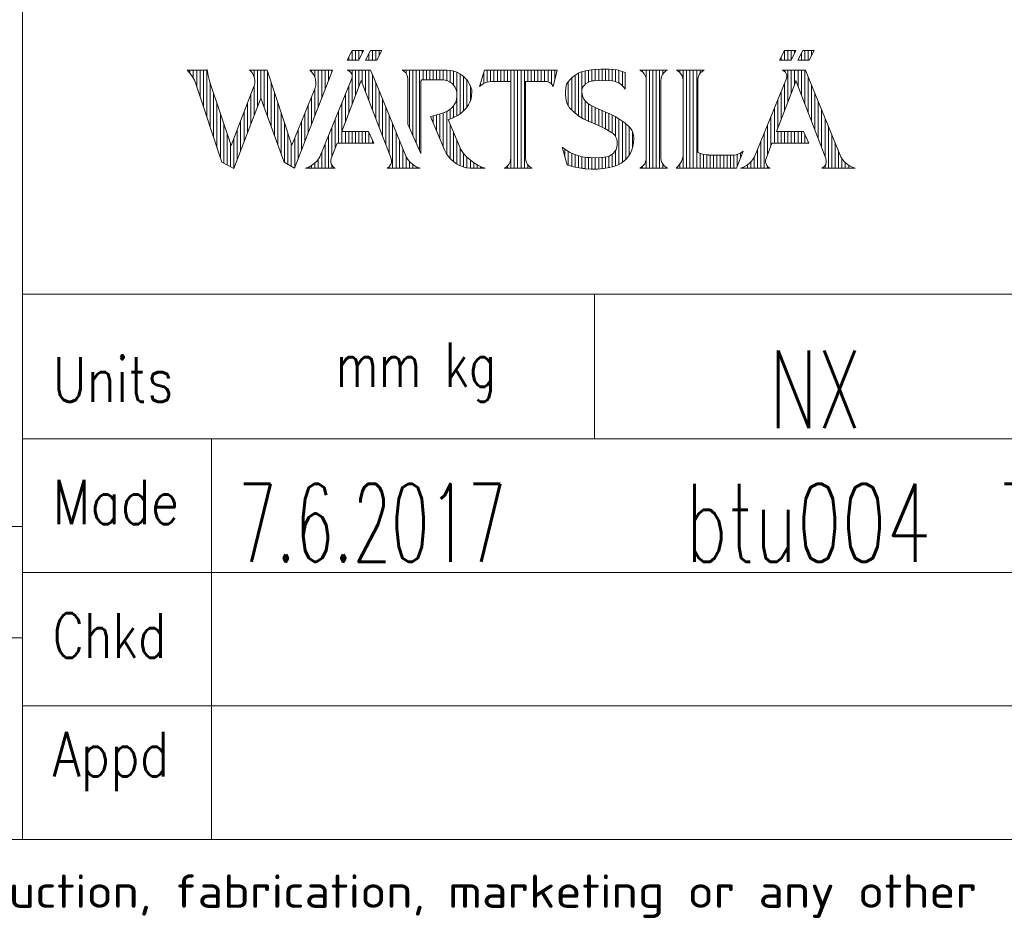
# Model space of a CAD drawing. Header units: inches. Extents: x 0 to 17820, y -10 to 12600.
# Tile 256 of 256: x 12116 to 13443, y 29 to 1255. Entities that reach past the tile are written whole.
import ezdxf

# ---------------------------------------------------------------- set-up
doc = ezdxf.new("R2010")
doc.units = ezdxf.units.IN
for name, color, linetype, true_color in [('1', 7, 'Continuous', 0xffffff), ('210', 7, 'Continuous', 0xffffff), ('254', 7, 'Continuous', 0xffffff)]:
    doc.layers.add(name, color=color, linetype=linetype, true_color=true_color)
doc.styles.add('iso-1', font='isocp.shx')
doc.styles.add('latin_extended', font='simplex.shx')

msp = doc.modelspace()

# ---------------------------------------------------------------- linework, layer by layer
at = {"layer": '1', "color": 7, "linetype": 'Continuous', "lineweight": 18}
msp.add_line((12120, 1800), (12120, 150), dxfattribs=at)
at = {"layer": '210', "color": 7, "linetype": 'Continuous', "lineweight": 18}
for p, q in [((12120, 150), (12120, 1800)), ((150, 150), (17670, 150))]:
    msp.add_line(p, q, dxfattribs=at)
at = {"layer": '210', "color": 20, "linetype": 'Continuous', "lineweight": 13}
for p, q in [((12557.817, 1200.327), (12564.421, 1213.54)), ((12564.421, 1213.54), (12579.839, 1213.54)), ((12573.232, 1200.327), (12579.839, 1213.54)), ((12582.382, 1200.327), (12588.99, 1213.54)), ((12588.99, 1213.54), (12604.405, 1213.54)), ((12597.797, 1200.327), (12604.405, 1213.54)), ((13140.385, 1200.327), (13146.992, 1213.54)), ((13146.992, 1213.54), (13162.407, 1213.54)), ((13155.8, 1200.327), (13162.407, 1213.54)), ((13164.953, 1200.327), (13171.558, 1213.54)), ((13171.558, 1213.54), (13186.973, 1213.54)), ((13180.368, 1200.327), (13186.973, 1213.54)), ((12573.232, 1200.327), (12557.817, 1200.327)), ((12582.382, 1200.327), (12597.797, 1200.327)), ((13155.8, 1200.327), (13140.385, 1200.327)), ((13164.953, 1200.327), (13180.368, 1200.327)), ((12342, 1187.114), (12369.064, 1187.114)), ((12342.593, 1186.538), (12342.021, 1187.094)), ((12346.178, 1182.566), (12342.593, 1186.538)), ((12349.289, 1178.212), (12346.178, 1182.566)), ((12368.958, 1187.917), (12370.31, 1179.782)), ((12427.695, 1185.59), (12426.124, 1187.114)), ((12426.14, 1187.1), (12449.766, 1187.1)), ((12429.867, 1182.8), (12427.695, 1185.59)), ((12431.527, 1179.679), (12429.867, 1182.8)), ((12449.766, 1187.1), (12483.142, 1086.109)), ((12507.165, 1187.114), (12537.757, 1187.114)), ((12507.395, 1186.92), (12507.165, 1187.114)), ((12510.042, 1184.263), (12507.395, 1186.92)), ((12512.224, 1181.213), (12510.042, 1184.263)), ((12513.885, 1177.851), (12512.224, 1181.213)), ((12535.232, 1179.886), (12537.757, 1187.114)), ((12557.817, 1187.114), (12589.298, 1187.114)), ((12558.403, 1186.823), (12558.236, 1186.874)), ((12560.462, 1185.852), (12558.403, 1186.823)), ((12562.191, 1184.371), (12560.462, 1185.852)), ((12563.468, 1182.485), (12562.191, 1184.371)), ((12564.201, 1180.33), (12563.468, 1182.485)), ((12589.298, 1187.114), (12593.905, 1175.828)), ((12632.245, 1186.825), (12631.637, 1187.114)), ((12631.638, 1187.114), (12691.952, 1187.114)), ((12634.583, 1185.292), (12632.245, 1186.825)), ((12632.575, 1186.65), (12632.575, 1187.114)), ((12636.535, 1183.291), (12634.583, 1185.292)), ((12638.009, 1180.916), (12636.535, 1183.291)), ((12637.127, 1182.471), (12637.127, 1187.114)), ((12638.934, 1178.278), (12638.009, 1180.916)), ((12692.086, 1187.113), (12691.951, 1187.114)), ((12696.663, 1186.761), (12692.086, 1187.113)), ((12701.154, 1185.805), (12696.663, 1186.761)), ((12705.479, 1184.264), (12701.154, 1185.805)), ((12709.562, 1182.165), (12705.479, 1184.264)), ((12713.331, 1179.543), (12709.562, 1182.165)), ((12735.971, 1164.84), (12742.8, 1187.114)), ((12742.8, 1187.114), (12840.434, 1187.114)), ((12835.205, 1164.939), (12840.434, 1187.114)), ((12865.684, 1180.867), (12861.776, 1177.979)), ((12869.922, 1183.242), (12865.684, 1180.867)), ((12874.425, 1185.07), (12869.922, 1183.242)), ((12879.12, 1186.319), (12874.425, 1185.07)), ((12883.529, 1187.134), (12879.157, 1186.327)), ((12891.526, 1188.131), (12883.529, 1187.134)), ((12899.576, 1188.52), (12891.526, 1188.131)), ((12907.632, 1188.3), (12899.576, 1188.52)), ((12909.817, 1188.369), (12907.597, 1188.302)), ((12915.598, 1188.122), (12909.817, 1188.369)), ((12921.321, 1187.269), (12915.598, 1188.122)), ((12926.923, 1185.818), (12921.321, 1187.269)), ((12932.341, 1183.786), (12926.923, 1185.818)), ((12932.34, 1183.787), (12932.34, 1161.294)), ((12953.416, 1186.261), (12951.808, 1187.119)), ((12989.336, 1187.114), (12951.816, 1187.114)), ((12955.835, 1184.422), (12953.416, 1186.261)), ((12957.839, 1182.138), (12955.835, 1184.422)), ((12959.349, 1179.501), (12957.839, 1182.138)), ((12982.645, 1181.118), (12981.351, 1178.368)), ((12984.459, 1183.555), (12982.645, 1181.118)), ((12986.723, 1185.583), (12984.459, 1183.555)), ((12989.345, 1187.119), (12986.723, 1185.583)), ((13002.906, 1186.263), (13001.3, 1187.119)), ((13038.826, 1187.114), (13001.309, 1187.114)), ((13005.326, 1184.423), (13002.906, 1186.263)), ((13007.331, 1182.139), (13005.326, 1184.423)), ((13008.842, 1179.502), (13007.331, 1182.139)), ((13032.137, 1181.119), (13030.843, 1178.37)), ((13033.952, 1183.556), (13032.137, 1181.119)), ((13036.217, 1185.583), (13033.952, 1183.556)), ((13038.84, 1187.119), (13036.217, 1185.583)), ((13143.674, 1187.114), (13175.155, 1187.114)), ((13144.261, 1186.823), (13144.093, 1186.874)), ((13146.319, 1185.852), (13144.261, 1186.823)), ((13148.049, 1184.371), (13146.319, 1185.852)), ((13149.325, 1182.485), (13148.049, 1184.371)), ((13150.058, 1180.33), (13149.325, 1182.485)), ((13175.155, 1187.114), (13179.762, 1175.828)), ((12351.886, 1173.532), (12349.289, 1178.212)), ((12353.935, 1168.587), (12351.886, 1173.532)), ((12353.926, 1168.614), (12388.655, 1062.891)), ((12370.31, 1179.782), (12372.033, 1172.57)), ((12372.192, 1171.996), (12401.282, 1085.433)), ((12432.628, 1176.319), (12431.527, 1179.679)), ((12432.335, 1165.821), (12433.038, 1169.286)), ((12433.137, 1172.82), (12432.628, 1176.319)), ((12433.038, 1169.286), (12433.137, 1172.82)), ((12486.749, 1054.775), (12535.232, 1179.886)), ((12514.979, 1174.264), (12513.885, 1177.851)), ((12515.479, 1170.547), (12514.979, 1174.264)), ((12515.371, 1166.798), (12515.479, 1170.547)), ((12563.872, 1175.828), (12520.802, 1070.33)), ((12550.241, 1104.516), (12575.242, 1169.601)), ((12563.872, 1175.828), (12564.339, 1178.057)), ((12564.339, 1178.057), (12564.201, 1180.33)), ((12575.242, 1169.601), (12576.502, 1172.889)), ((12577.766, 1169.601), (12576.502, 1172.889)), ((12616.775, 1068.046), (12577.766, 1169.601)), ((12593.905, 1175.828), (12636.975, 1070.33)), ((12639.267, 1175.503), (12638.934, 1178.278)), ((12639.267, 1175.502), (12639.267, 1113.998)), ((12657.235, 1173.255), (12656.863, 1172.285)), ((12656.863, 1172.285), (12656.914, 1171.699)), ((12656.914, 1074.802), (12656.914, 1171.699)), ((12658.08, 1173.86), (12657.235, 1173.255)), ((12659.118, 1173.901), (12658.08, 1173.86)), ((12659.118, 1173.901), (12685.544, 1173.901)), ((12686.478, 1173.902), (12685.544, 1173.901)), ((12689.901, 1173.52), (12686.478, 1173.902)), ((12693.204, 1172.542), (12689.901, 1173.52)), ((12696.282, 1170.998), (12693.204, 1172.542)), ((12699.042, 1168.936), (12696.282, 1170.998)), ((12701.395, 1166.421), (12699.042, 1168.936)), ((12716.72, 1176.446), (12713.331, 1179.543)), ((12719.669, 1172.927), (12716.72, 1176.446)), ((12722.127, 1169.049), (12719.669, 1172.927)), ((12724.05, 1164.88), (12722.127, 1169.049)), ((12737.267, 1165.979), (12737.267, 1169.067)), ((12741.077, 1168.563), (12737.8, 1166.405)), ((12744.648, 1170.189), (12741.077, 1168.563)), ((12748.428, 1171.243), (12744.648, 1170.189)), ((12752.325, 1171.699), (12748.428, 1171.243)), ((12778.038, 1171.699), (12752.326, 1171.699)), ((12778.038, 1171.698), (12778.038, 1068.291)), ((12797.856, 1171.699), (12797.856, 1068.291)), ((12826.486, 1171.699), (12797.856, 1171.699)), ((12828.076, 1171.422), (12826.487, 1171.699)), ((12830.404, 1170.511), (12828.076, 1171.422)), ((12832.445, 1169.066), (12830.404, 1170.511)), ((12834.078, 1167.171), (12832.445, 1169.066)), ((12853.342, 1168.038), (12852.212, 1163.144)), ((12855.19, 1170.858), (12853.33, 1168.001)), ((12858.259, 1174.625), (12855.19, 1170.858)), ((12861.776, 1177.979), (12858.259, 1174.625)), ((12879.002, 1168.511), (12877.258, 1166.84)), ((12881.734, 1170.403), (12879.002, 1168.511)), ((12884.765, 1171.766), (12881.734, 1170.403)), ((12887.994, 1172.554), (12884.765, 1171.766)), ((12890.206, 1172.771), (12888.425, 1172.685)), ((12902.485, 1173.017), (12890.206, 1172.771)), ((12914.762, 1172.655), (12902.485, 1173.017)), ((12917.252, 1172.208), (12914.572, 1172.67)), ((12920.894, 1171.052), (12917.252, 1172.208)), ((12924.306, 1169.333), (12920.894, 1171.052)), ((12927.402, 1167.094), (12924.306, 1169.333)), ((12960.304, 1176.615), (12959.349, 1179.501)), ((12960.665, 1173.598), (12960.304, 1176.615)), ((12960.665, 1173.599), (12960.665, 1068.291)), ((12980.631, 1175.415), (12980.487, 1173.598)), ((12980.487, 1173.599), (12980.487, 1068.291)), ((12981.351, 1178.368), (12980.631, 1175.415)), ((13009.797, 1176.617), (13008.842, 1179.502)), ((13010.158, 1173.599), (13009.797, 1176.617)), ((13010.158, 1173.599), (13010.158, 1071.384)), ((13030.122, 1175.417), (13029.977, 1173.6)), ((13029.977, 1173.599), (13029.977, 1076.201)), ((13030.843, 1178.37), (13030.122, 1175.417)), ((13149.729, 1175.828), (13106.659, 1070.33)), ((13136.098, 1104.516), (13161.099, 1169.601)), ((13149.729, 1175.828), (13150.196, 1178.057)), ((13150.196, 1178.057), (13150.058, 1180.33)), ((13161.099, 1169.601), (13162.359, 1172.889)), ((13163.623, 1169.601), (13162.359, 1172.889)), ((13202.632, 1068.046), (13163.623, 1169.601)), ((13179.762, 1175.828), (13222.832, 1070.33)), ((12401.282, 1085.433), (12431.048, 1162.528)), ((12431.048, 1162.528), (12432.335, 1165.821)), ((12483.142, 1086.109), (12513.359, 1159.598)), ((12513.359, 1159.598), (12514.658, 1163.116)), ((12514.658, 1163.116), (12515.371, 1166.798)), ((12703.269, 1163.532), (12701.395, 1166.421)), ((12704.606, 1160.357), (12703.269, 1163.532)), ((12705.363, 1156.997), (12704.606, 1160.357)), ((12705.51, 1155.701), (12705.362, 1157.003)), ((12705.569, 1151.616), (12705.51, 1155.701)), ((12725.404, 1160.494), (12724.05, 1164.88)), ((12725.35, 1152.944), (12725.567, 1157.66)), ((12725.567, 1157.66), (12725.405, 1160.484)), ((12737.8, 1166.405), (12735.97, 1164.839)), ((12835.205, 1164.939), (12834.078, 1167.171)), ((12852.212, 1163.144), (12851.683, 1158.15)), ((12851.683, 1158.15), (12851.762, 1153.131)), ((12873.79, 1160.229), (12873.754, 1157.972)), ((12873.754, 1157.971), (12874.134, 1154.456)), ((12874.4, 1162.69), (12873.79, 1160.229)), ((12874.134, 1154.456), (12875.112, 1151.059)), ((12875.578, 1164.936), (12874.4, 1162.69)), ((12877.257, 1166.838), (12875.578, 1164.936)), ((12930.102, 1164.392), (12927.402, 1167.094)), ((12932.34, 1161.295), (12930.102, 1164.392)), ((12405.118, 1054.55), (12440.294, 1147.199)), ((12441.199, 1149.228), (12472.544, 1062.891)), ((12701.078, 1138.992), (12703.221, 1142.339)), ((12703.221, 1142.339), (12703.874, 1143.641)), ((12703.876, 1143.646), (12705.02, 1147.567)), ((12705.02, 1147.567), (12705.569, 1151.616)), ((12705.344, 1151.664), (12705.363, 1151.816)), ((12721.179, 1140.274), (12723.121, 1143.804)), ((12723.115, 1143.789), (12724.528, 1148.294)), ((12724.528, 1148.294), (12725.35, 1152.944)), ((12851.762, 1153.131), (12852.094, 1150.18)), ((12852.1, 1150.138), (12852.568, 1146.371)), ((12852.568, 1146.371), (12853.633, 1142.727)), ((12853.633, 1142.727), (12855.266, 1139.3)), ((12875.112, 1151.059), (12876.658, 1147.879)), ((12876.658, 1147.879), (12878.726, 1145.012)), ((12878.726, 1145.012), (12881.256, 1142.542)), ((12881.256, 1142.542), (12884.171, 1140.542)), ((12680.02, 1127.226), (12688.848, 1130.108)), ((12688.31, 1129.915), (12691.989, 1131.419)), ((12691.989, 1131.419), (12695.395, 1133.467)), ((12695.395, 1133.467), (12698.449, 1136.011)), ((12698.449, 1136.011), (12701.078, 1138.992)), ((12707.015, 1126.389), (12711.166, 1129.185)), ((12711.166, 1129.185), (12714.946, 1132.465)), ((12714.946, 1132.465), (12718.3, 1136.179)), ((12718.3, 1136.179), (12721.179, 1140.274)), ((12855.266, 1139.3), (12857.426, 1136.176)), ((12857.426, 1136.176), (12859.638, 1133.818)), ((12859.621, 1133.835), (12864.613, 1129.274)), ((12864.613, 1129.274), (12869.995, 1125.18)), ((12884.171, 1140.542), (12885.425, 1139.888)), ((12884.629, 1140.31), (12893.748, 1135.798)), ((12893.748, 1135.798), (12903.114, 1131.84)), ((12903.114, 1131.84), (12904.422, 1131.338)), ((12911.548, 1128.317), (12905.229, 1131.036)), ((12918.544, 1124.687), (12911.548, 1128.317)), ((12670.027, 1124.644), (12689.015, 1079.479)), ((12670.585, 1124.768), (12680.02, 1127.226)), ((12693.594, 1120.265), (12699.865, 1122.815)), ((12693.755, 1120.321), (12710.751, 1079.886)), ((12699.865, 1122.815), (12702.4, 1124.04)), ((12702.556, 1124.118), (12707.015, 1126.389)), ((12869.995, 1125.18), (12875.723, 1121.587)), ((12875.723, 1121.587), (12881.751, 1118.525)), ((12881.751, 1118.525), (12884.706, 1117.263)), ((12887.213, 1116.332), (12884.816, 1117.222)), ((12896.089, 1112.622), (12887.213, 1116.332)), ((12925.239, 1120.528), (12918.544, 1124.687)), ((12931.592, 1115.865), (12925.239, 1120.528)), ((12937.565, 1110.725), (12931.592, 1115.865)), ((12550.241, 1104.516), (12586.466, 1104.516)), ((12586.466, 1104.516), (12593.762, 1088.525)), ((12639.267, 1113.998), (12656.914, 1074.802)), ((12904.714, 1108.357), (12896.089, 1112.622)), ((12913.053, 1103.555), (12904.714, 1108.357)), ((12913.398, 1103.377), (12912.969, 1103.607)), ((12915.963, 1101.599), (12913.398, 1103.377)), ((12918.136, 1099.358), (12915.963, 1101.599)), ((12939.234, 1108.92), (12937.595, 1110.696)), ((12941.197, 1106.036), (12939.234, 1108.92)), ((12942.629, 1102.854), (12941.197, 1106.036)), ((12943.487, 1099.471), (12942.629, 1102.854)), ((13136.098, 1104.516), (13172.323, 1104.516)), ((13172.323, 1104.516), (13179.619, 1088.525)), ((12536.233, 1068.046), (12544.097, 1088.525)), ((12593.762, 1088.525), (12544.097, 1088.525)), ((12919.832, 1096.739), (12918.136, 1099.358)), ((12920.988, 1093.84), (12919.832, 1096.739)), ((12921.56, 1090.772), (12920.988, 1093.84)), ((12921.526, 1087.652), (12921.56, 1090.772)), ((12942.809, 1085.72), (12943.613, 1090.075)), ((12943.745, 1095.99), (12943.487, 1099.471)), ((12943.613, 1090.075), (12943.814, 1094.504)), ((12943.814, 1094.504), (12943.737, 1096.111)), ((13122.09, 1068.046), (13129.954, 1088.525)), ((13179.619, 1088.525), (13129.954, 1088.525)), ((12689.014, 1079.48), (12691.202, 1075.038)), ((12691.202, 1075.038), (12693.919, 1070.898)), ((12710.751, 1079.886), (12714.464, 1074.867)), ((12714.464, 1074.867), (12718.648, 1070.234)), ((12847.207, 1083.403), (12853.982, 1059.246)), ((12847.209, 1083.401), (12852.115, 1079.709)), ((12852.115, 1079.709), (12857.362, 1076.522)), ((12857.362, 1076.522), (12862.899, 1073.87)), ((12913.565, 1072.738), (12916.125, 1074.779)), ((12916.125, 1074.779), (12918.263, 1077.259)), ((12918.263, 1077.259), (12919.905, 1080.09)), ((12919.905, 1080.09), (12920.995, 1083.177)), ((12920.995, 1083.177), (12921.495, 1086.412)), ((12921.495, 1086.412), (12921.526, 1087.651)), ((12936.816, 1071.301), (12939.257, 1075.335)), ((12939.257, 1075.335), (12941.158, 1079.65)), ((12941.158, 1079.65), (12942.488, 1084.174)), ((12942.488, 1084.174), (12942.78, 1085.606)), ((13029.976, 1076.201), (13033.725, 1074.485)), ((13091.072, 1077.801), (13082.227, 1054.775)), ((13085.043, 1074.135), (13088.28, 1075.764)), ((13088.28, 1075.764), (13091.076, 1077.804)), ((12388.655, 1062.891), (12405.118, 1054.55)), ((12472.544, 1062.891), (12486.749, 1054.775)), ((12513.356, 1061.222), (12516.562, 1064.36)), ((12516.562, 1064.36), (12519.315, 1067.903)), ((12519.315, 1067.903), (12520.802, 1070.33)), ((12535.629, 1065.584), (12535.628, 1063.05)), ((12535.628, 1063.05), (12536.231, 1060.588)), ((12536.233, 1068.046), (12535.629, 1065.584)), ((12616.606, 1060.162), (12617.315, 1062.595)), ((12616.928, 1067.613), (12616.775, 1068.046)), ((12617.424, 1065.127), (12616.928, 1067.613)), ((12617.315, 1062.595), (12617.424, 1065.127)), ((12636.975, 1070.33), (12639.412, 1066.564)), ((12639.412, 1066.564), (12642.337, 1063.162)), ((12642.337, 1063.162), (12645.696, 1060.187)), ((12693.919, 1070.898), (12697.124, 1067.123)), ((12697.124, 1067.123), (12700.768, 1063.77)), ((12700.768, 1063.77), (12704.795, 1060.889)), ((12718.648, 1070.234), (12723.264, 1066.031)), ((12723.264, 1066.031), (12728.267, 1062.298)), ((12728.267, 1062.298), (12733.611, 1059.071)), ((12775.878, 1060.77), (12777.172, 1063.52)), ((12777.172, 1063.52), (12777.893, 1066.472)), ((12777.893, 1066.472), (12778.038, 1068.29)), ((12797.856, 1068.291), (12798.218, 1065.274)), ((12798.218, 1065.274), (12799.173, 1062.388)), ((12799.173, 1062.388), (12800.683, 1059.75)), ((12862.899, 1073.87), (12868.672, 1071.78)), ((12868.672, 1071.78), (12874.624, 1070.272)), ((12874.624, 1070.272), (12880.696, 1069.362)), ((12880.696, 1069.362), (12884.908, 1069.087)), ((12884.981, 1069.082), (12892.558, 1068.864)), ((12892.558, 1068.864), (12900.13, 1069.255)), ((12900.13, 1069.255), (12907.618, 1070.248)), ((12907.546, 1070.235), (12910.672, 1071.206)), ((12910.672, 1071.206), (12913.565, 1072.738)), ((12922.581, 1059.228), (12926.697, 1061.528)), ((12926.697, 1061.528), (12930.483, 1064.34)), ((12930.483, 1064.34), (12933.875, 1067.616)), ((12933.875, 1067.616), (12936.816, 1071.301)), ((12958.508, 1060.772), (12959.801, 1063.522)), ((12959.801, 1063.522), (12960.521, 1066.474)), ((12960.521, 1066.474), (12960.665, 1068.292)), ((12980.487, 1068.292), (12980.849, 1065.275)), ((12980.849, 1065.275), (12981.803, 1062.389)), ((12981.803, 1062.389), (12983.313, 1059.752)), ((13006.103, 1060.616), (13008.031, 1064.078)), ((13008.031, 1064.078), (13009.407, 1067.795)), ((13009.407, 1067.795), (13010.158, 1071.382)), ((13033.725, 1074.485), (13037.685, 1073.339)), ((13037.685, 1073.339), (13041.772, 1072.788)), ((13041.772, 1072.788), (13044.841, 1072.773)), ((13044.503, 1072.6), (13077.981, 1072.6)), ((13077.986, 1072.6), (13081.579, 1073.07)), ((13081.579, 1073.07), (13085.043, 1074.135)), ((13099.213, 1061.222), (13102.42, 1064.36)), ((13102.42, 1064.36), (13105.172, 1067.903)), ((13105.172, 1067.903), (13106.659, 1070.33)), ((13121.486, 1065.584), (13121.485, 1063.05)), ((13121.485, 1063.05), (13122.088, 1060.588)), ((13122.09, 1068.046), (13121.486, 1065.584)), ((13202.463, 1060.162), (13203.172, 1062.595)), ((13202.785, 1067.613), (13202.632, 1068.046)), ((13203.281, 1065.127), (13202.785, 1067.613)), ((13203.172, 1062.595), (13203.281, 1065.127)), ((13222.832, 1070.33), (13225.269, 1066.564)), ((13225.269, 1066.564), (13228.194, 1063.162)), ((13228.194, 1063.162), (13231.553, 1060.187)), ((12501.634, 1054.775), (12505.822, 1056.385)), ((12541.56, 1054.775), (12501.634, 1054.775)), ((12505.822, 1056.385), (12509.753, 1058.547)), ((12509.753, 1058.547), (12513.356, 1061.222)), ((12536.231, 1060.588), (12537.402, 1058.34)), ((12537.402, 1058.34), (12539.073, 1056.435)), ((12539.073, 1056.435), (12541.151, 1054.982)), ((12611.447, 1054.775), (12613.586, 1056.136)), ((12656.143, 1054.775), (12611.447, 1054.775)), ((12613.586, 1056.136), (12615.339, 1057.966)), ((12615.339, 1057.966), (12616.606, 1060.162)), ((12645.696, 1060.187), (12649.427, 1057.695)), ((12649.427, 1057.695), (12653.46, 1055.731)), ((12653.46, 1055.731), (12656.142, 1054.775)), ((12704.795, 1060.889), (12709.146, 1058.525)), ((12709.146, 1058.525), (12713.754, 1056.713)), ((12713.754, 1056.713), (12718.549, 1055.48)), ((12718.549, 1055.48), (12723.46, 1054.845)), ((12723.46, 1054.845), (12724.876, 1054.775)), ((12743.486, 1054.775), (12724.877, 1054.775)), ((12733.611, 1059.071), (12739.243, 1056.379)), ((12739.243, 1056.379), (12743.486, 1054.775)), ((12769.175, 1054.77), (12771.798, 1056.306)), ((12806.705, 1054.775), (12769.189, 1054.775)), ((12771.798, 1056.306), (12774.062, 1058.333)), ((12774.062, 1058.333), (12775.878, 1060.77)), ((12800.683, 1059.75), (12802.688, 1057.466)), ((12802.688, 1057.466), (12805.108, 1055.627)), ((12805.108, 1055.627), (12806.715, 1054.77)), ((12805.544, 1054.775), (12805.544, 1055.37)), ((12853.982, 1059.246), (12861.946, 1056.932)), ((12861.946, 1056.932), (12870.059, 1055.21)), ((12870.059, 1055.21), (12878.277, 1054.088)), ((12875.043, 1054.731), (12878.599, 1054.286)), ((12878.277, 1054.088), (12886.555, 1053.572)), ((12886.555, 1053.572), (12894.848, 1053.666)), ((12894.848, 1053.666), (12903.112, 1054.368)), ((12903.112, 1054.368), (12911.302, 1055.675)), ((12911.302, 1055.675), (12912.133, 1055.842)), ((12913.635, 1056.305), (12918.203, 1057.477)), ((12918.203, 1057.477), (12922.581, 1059.228)), ((12951.808, 1054.771), (12954.429, 1056.307)), ((12989.336, 1054.775), (12951.816, 1054.775)), ((12954.429, 1056.307), (12956.693, 1058.334)), ((12956.693, 1058.334), (12958.508, 1060.772)), ((12983.313, 1059.752), (12985.317, 1057.468)), ((12985.317, 1057.468), (12987.736, 1055.628)), ((12987.736, 1055.628), (12989.345, 1054.771)), ((13000.781, 1054.774), (13003.667, 1057.49)), ((13082.227, 1054.775), (13000.782, 1054.775)), ((13003.667, 1057.49), (13006.103, 1060.616)), ((13127.418, 1054.775), (13087.491, 1054.775)), ((13087.492, 1054.775), (13091.679, 1056.385)), ((13087.756, 1054.775), (13087.756, 1054.858)), ((13091.679, 1056.385), (13095.61, 1058.547)), ((13095.61, 1058.547), (13099.213, 1061.222)), ((13122.088, 1060.588), (13123.259, 1058.34)), ((13123.259, 1058.34), (13124.931, 1056.435)), ((13124.931, 1056.435), (13127.008, 1054.982)), ((13127.008, 1054.982), (13127.418, 1054.775)), ((13197.304, 1054.775), (13199.443, 1056.136)), ((13242, 1054.775), (13197.304, 1054.775)), ((13199.443, 1056.136), (13201.196, 1057.966)), ((13201.196, 1057.966), (13202.463, 1060.162)), ((13231.553, 1060.187), (13235.284, 1057.695)), ((13235.284, 1057.695), (13239.317, 1055.731)), ((13239.317, 1055.731), (13241.999, 1054.775))]:
    msp.add_line(p, q, dxfattribs=at)
at = {"layer": '210', "color": 140, "linetype": 'Continuous', "lineweight": 13}
for p, q in [((12564.298, 1200.327), (12564.298, 1213.295)), ((12568.85, 1200.327), (12568.85, 1213.54)), ((12573.402, 1200.667), (12573.402, 1213.54)), ((12577.954, 1209.77), (12577.954, 1213.54)), ((12587.057, 1200.327), (12587.057, 1209.676)), ((12591.609, 1200.327), (12591.609, 1213.54)), ((12596.161, 1200.327), (12596.161, 1213.54)), ((12600.713, 1206.157), (12600.713, 1213.54)), ((13146.929, 1200.327), (13146.929, 1213.414)), ((13151.481, 1200.327), (13151.481, 1213.54)), ((13156.032, 1200.793), (13156.032, 1213.54)), ((13160.584, 1209.895), (13160.584, 1213.54)), ((13169.688, 1200.327), (13169.688, 1209.8)), ((13174.24, 1200.327), (13174.24, 1213.54)), ((13178.792, 1200.327), (13178.792, 1213.54)), ((13183.343, 1206.279), (13183.343, 1213.54)), ((12559.746, 1200.327), (12559.746, 1204.188)), ((12582.506, 1200.327), (12582.506, 1200.573)), ((13142.377, 1200.327), (13142.377, 1204.312)), ((13165.136, 1200.327), (13165.136, 1200.693)), ((12345.812, 1183.016), (12345.812, 1187.114)), ((12350.364, 1176.425), (12350.364, 1187.114)), ((12354.915, 1165.601), (12354.915, 1187.114)), ((12359.467, 1151.744), (12359.467, 1187.114)), ((12364.019, 1137.888), (12364.019, 1187.114)), ((12368.571, 1124.031), (12368.571, 1187.114)), ((12427.744, 1185.537), (12427.744, 1187.1)), ((12432.296, 1177.559), (12432.296, 1187.1)), ((12436.848, 1138.122), (12436.848, 1187.1)), ((12441.4, 1148.676), (12441.4, 1187.1)), ((12445.951, 1136.138), (12445.951, 1187.1)), ((12450.503, 1123.6), (12450.503, 1184.868)), ((12509.677, 1184.685), (12509.677, 1187.114)), ((12514.229, 1176.926), (12514.229, 1187.114)), ((12518.78, 1137.431), (12518.78, 1187.114)), ((12523.332, 1149.177), (12523.332, 1187.114)), ((12527.884, 1160.923), (12527.884, 1187.114)), ((12532.436, 1172.669), (12532.436, 1187.114)), ((12536.988, 1184.912), (12536.988, 1187.114)), ((12559.746, 1186.267), (12559.746, 1187.114)), ((12564.298, 1179.72), (12564.298, 1187.114)), ((12568.85, 1152.962), (12568.85, 1187.114)), ((12573.402, 1164.812), (12573.402, 1187.114)), ((12577.954, 1169.112), (12577.954, 1187.114)), ((12582.506, 1157.262), (12582.506, 1187.114)), ((12587.057, 1145.412), (12587.057, 1187.114)), ((12591.609, 1133.562), (12591.609, 1181.452)), ((12641.679, 1108.641), (12641.679, 1187.114)), ((12646.231, 1098.531), (12646.231, 1187.114)), ((12650.783, 1088.421), (12650.783, 1187.114)), ((12655.334, 1078.311), (12655.334, 1187.114)), ((12659.886, 1173.901), (12659.886, 1187.114)), ((12664.438, 1173.901), (12664.438, 1187.114)), ((12668.99, 1173.901), (12668.99, 1187.114)), ((12673.542, 1173.901), (12673.542, 1187.114)), ((12678.093, 1173.901), (12678.093, 1187.114)), ((12682.645, 1173.901), (12682.645, 1187.114)), ((12687.197, 1173.873), (12687.197, 1187.114)), ((12691.749, 1173.052), (12691.749, 1187.114)), ((12696.301, 1170.987), (12696.301, 1186.811)), ((12700.852, 1167.085), (12700.852, 1185.889)), ((12705.404, 1156.684), (12705.404, 1184.297)), ((12709.956, 1128.293), (12709.956, 1181.924)), ((12741.819, 1168.957), (12741.819, 1183.912)), ((12746.37, 1170.748), (12746.37, 1187.114)), ((12750.922, 1171.605), (12750.922, 1187.114)), ((12755.474, 1171.699), (12755.474, 1187.114)), ((12760.026, 1171.699), (12760.026, 1187.114)), ((12764.578, 1171.699), (12764.578, 1187.114)), ((12769.129, 1171.699), (12769.129, 1187.114)), ((12773.681, 1171.699), (12773.681, 1187.114)), ((12778.233, 1054.775), (12778.233, 1187.114)), ((12782.785, 1054.775), (12782.785, 1187.114)), ((12787.337, 1054.775), (12787.337, 1187.114)), ((12791.888, 1054.775), (12791.888, 1187.114)), ((12796.44, 1054.775), (12796.44, 1187.114)), ((12800.992, 1171.699), (12800.992, 1187.114)), ((12805.544, 1171.699), (12805.544, 1187.114)), ((12810.096, 1171.699), (12810.096, 1187.114)), ((12814.647, 1171.699), (12814.647, 1187.114)), ((12819.199, 1171.699), (12819.199, 1187.114)), ((12823.751, 1171.699), (12823.751, 1187.114)), ((12828.303, 1171.361), (12828.303, 1187.114)), ((12832.855, 1168.672), (12832.855, 1187.114)), ((12837.406, 1174.274), (12837.406, 1187.114)), ((12869.269, 1125.688), (12869.269, 1182.921)), ((12873.821, 1160.457), (12873.821, 1184.862)), ((12878.373, 1167.958), (12878.373, 1186.162)), ((12882.924, 1171.019), (12882.924, 1187.034)), ((12887.476, 1172.469), (12887.476, 1187.703)), ((12892.028, 1172.846), (12892.028, 1188.173)), ((12896.58, 1172.975), (12896.58, 1188.446)), ((12901.132, 1173.02), (12901.132, 1188.525)), ((12905.683, 1172.982), (12905.683, 1188.409)), ((12910.235, 1172.859), (12910.235, 1188.372)), ((12914.787, 1172.644), (12914.787, 1188.194)), ((12919.339, 1171.624), (12919.339, 1187.634)), ((12923.891, 1169.58), (12923.891, 1186.681)), ((12928.442, 1166.153), (12928.442, 1185.313)), ((12955.753, 1184.498), (12955.753, 1187.114)), ((12960.305, 1176.61), (12960.305, 1187.114)), ((12964.857, 1054.775), (12964.857, 1187.114)), ((12969.409, 1054.775), (12969.409, 1187.114)), ((12973.96, 1054.775), (12973.96, 1187.114)), ((12978.512, 1054.775), (12978.512, 1187.114)), ((12983.064, 1181.778), (12983.064, 1187.114)), ((12987.616, 1186.186), (12987.616, 1187.114)), ((13037.896, 1187.114), (13001.309, 1187.114)), ((13005.823, 1183.939), (13005.823, 1187.114)), ((13010.375, 1054.775), (13010.375, 1187.114)), ((13014.927, 1054.775), (13014.927, 1187.114)), ((13019.478, 1054.775), (13019.478, 1187.114)), ((13024.03, 1054.775), (13024.03, 1187.114)), ((13028.582, 1054.775), (13028.582, 1187.114)), ((13033.134, 1182.582), (13033.134, 1187.114)), ((13037.686, 1186.53), (13037.686, 1187.114)), ((13146.929, 1185.418), (13146.929, 1187.114)), ((13151.481, 1144.562), (13151.481, 1187.114)), ((13156.032, 1156.412), (13156.032, 1187.114)), ((13160.584, 1168.262), (13160.584, 1187.114)), ((13165.136, 1165.662), (13165.136, 1187.114)), ((13169.688, 1153.812), (13169.688, 1187.114)), ((13174.24, 1141.962), (13174.24, 1187.114)), ((12373.123, 1110.174), (12373.123, 1169.226)), ((12455.055, 1111.062), (12455.055, 1171.095)), ((12564.298, 1141.112), (12564.298, 1177.641)), ((12596.161, 1121.712), (12596.161, 1170.302)), ((12714.508, 1132.041), (12714.508, 1178.559)), ((12719.06, 1137.16), (12719.06, 1173.736)), ((12855.614, 1138.719), (12855.614, 1171.439)), ((12860.165, 1133.296), (12860.165, 1176.547)), ((12864.717, 1129.187), (12864.717, 1180.221)), ((13146.929, 1132.712), (13146.929, 1168.97)), ((13178.792, 1130.112), (13178.792, 1178.206)), ((12377.674, 1096.317), (12377.674, 1155.681)), ((12432.296, 1126.133), (12432.296, 1165.69)), ((12459.607, 1098.524), (12459.607, 1157.322)), ((12514.229, 1125.686), (12514.229, 1161.744)), ((12555.195, 1117.412), (12555.195, 1154.574)), ((12559.746, 1129.262), (12559.746, 1165.724)), ((12600.713, 1109.862), (12600.713, 1159.153)), ((12723.611, 1145.156), (12723.611, 1165.97)), ((12873.821, 1122.701), (12873.821, 1156.699)), ((13142.377, 1120.862), (13142.377, 1157.821)), ((13183.343, 1118.262), (13183.343, 1167.056)), ((13187.895, 1106.412), (13187.895, 1155.906)), ((12382.226, 1082.46), (12382.226, 1142.137)), ((12423.192, 1102.156), (12423.192, 1142.181)), ((12427.744, 1114.145), (12427.744, 1153.97)), ((12440.294, 1147.199), (12441.199, 1149.228)), ((12464.159, 1085.987), (12464.159, 1143.549)), ((12509.677, 1113.94), (12509.677, 1150.642)), ((12550.643, 1105.562), (12550.643, 1143.425)), ((12605.265, 1098.012), (12605.265, 1148.003)), ((12705.404, 1125.489), (12705.404, 1149.845)), ((12878.373, 1120.157), (12878.373, 1145.434)), ((12882.924, 1118.006), (12882.924, 1141.307)), ((13137.825, 1109.012), (13137.825, 1146.671)), ((13192.447, 1094.562), (13192.447, 1144.757)), ((12386.778, 1068.604), (12386.778, 1128.592)), ((12418.641, 1090.167), (12418.641, 1130.392)), ((12468.71, 1073.449), (12468.71, 1129.776)), ((12500.573, 1090.448), (12500.573, 1128.502)), ((12505.125, 1102.194), (12505.125, 1139.572)), ((12546.091, 1088.525), (12546.091, 1132.275)), ((12609.816, 1086.162), (12609.816, 1136.854)), ((12682.645, 1094.63), (12682.645, 1128.022)), ((12687.197, 1083.802), (12687.197, 1129.524)), ((12691.749, 1074.111), (12691.749, 1131.3)), ((12696.301, 1121.286), (12696.301, 1134.141)), ((12700.852, 1123.278), (12700.852, 1138.697)), ((12887.476, 1116.231), (12887.476, 1138.828)), ((12892.028, 1114.401), (12892.028, 1136.598)), ((12896.58, 1112.397), (12896.58, 1134.531)), ((12901.132, 1110.211), (12901.132, 1132.623)), ((12905.683, 1107.835), (12905.683, 1130.857)), ((12910.235, 1105.257), (12910.235, 1128.924)), ((13133.274, 1088.525), (13133.274, 1135.521)), ((13196.999, 1082.712), (13196.999, 1133.608)), ((12391.33, 1061.535), (12391.33, 1115.047)), ((12414.089, 1078.179), (12414.089, 1118.603)), ((12473.262, 1062.48), (12473.262, 1116.003)), ((12496.021, 1078.702), (12496.021, 1117.432)), ((12541.539, 1081.864), (12541.539, 1121.126)), ((12614.368, 1074.312), (12614.368, 1125.704)), ((12618.92, 1054.775), (12618.92, 1114.555)), ((12673.542, 1116.285), (12673.542, 1125.471)), ((12678.093, 1105.457), (12678.093, 1126.673)), ((12914.787, 1102.507), (12914.787, 1126.722)), ((12919.339, 1097.623), (12919.339, 1124.23)), ((12923.891, 1059.885), (12923.891, 1121.424)), ((12928.442, 1062.73), (12928.442, 1118.271)), ((12932.994, 1066.681), (12932.994, 1114.728)), ((13128.722, 1085.315), (13128.722, 1124.372)), ((13201.551, 1070.862), (13201.551, 1122.458)), ((12395.882, 1059.229), (12395.882, 1101.503)), ((12409.537, 1066.19), (12409.537, 1106.814)), ((12477.814, 1059.88), (12477.814, 1102.23)), ((12491.469, 1066.956), (12491.469, 1106.362)), ((12536.988, 1070.012), (12536.988, 1109.976)), ((12550.643, 1088.525), (12550.643, 1104.516)), ((12555.195, 1088.525), (12555.195, 1104.516)), ((12559.746, 1088.525), (12559.746, 1104.516)), ((12564.298, 1088.525), (12564.298, 1104.516)), ((12568.85, 1088.525), (12568.85, 1104.516)), ((12573.402, 1088.525), (12573.402, 1104.516)), ((12577.954, 1088.525), (12577.954, 1104.516)), ((12582.506, 1088.525), (12582.506, 1104.516)), ((12587.057, 1088.525), (12587.057, 1103.219)), ((12623.472, 1054.775), (12623.472, 1103.405)), ((12696.301, 1068.006), (12696.301, 1114.265)), ((12700.852, 1063.701), (12700.852, 1103.436)), ((12937.546, 1072.39), (12937.546, 1110.742)), ((12942.098, 1082.603), (12942.098, 1104.214)), ((13119.618, 1054.775), (13119.618, 1102.073)), ((13124.17, 1073.463), (13124.17, 1113.223)), ((13137.825, 1088.525), (13137.825, 1104.516)), ((13142.377, 1088.525), (13142.377, 1104.516)), ((13146.929, 1088.525), (13146.929, 1104.516)), ((13151.481, 1088.525), (13151.481, 1104.516)), ((13156.032, 1088.525), (13156.032, 1104.516)), ((13160.584, 1088.525), (13160.584, 1104.516)), ((13165.136, 1088.525), (13165.136, 1104.516)), ((13169.688, 1088.525), (13169.688, 1104.516)), ((13206.102, 1054.775), (13206.102, 1111.309)), ((12400.433, 1056.923), (12400.433, 1087.958)), ((12404.985, 1054.617), (12404.985, 1095.024)), ((12482.366, 1057.279), (12482.366, 1088.458)), ((12486.918, 1055.211), (12486.918, 1095.292)), ((12532.436, 1054.775), (12532.436, 1098.827)), ((12591.609, 1088.525), (12591.609, 1093.244)), ((12628.024, 1054.775), (12628.024, 1092.256)), ((12705.404, 1060.516), (12705.404, 1092.607)), ((13115.066, 1054.775), (13115.066, 1090.924)), ((13174.24, 1088.525), (13174.24, 1100.315)), ((13178.792, 1088.525), (13178.792, 1090.339)), ((13210.654, 1054.775), (13210.654, 1100.159)), ((13215.206, 1054.775), (13215.206, 1089.01)), ((12523.332, 1054.775), (12523.332, 1076.528)), ((12527.884, 1054.775), (12527.884, 1087.677)), ((12632.575, 1054.775), (12632.575, 1081.106)), ((12709.956, 1058.158), (12709.956, 1081.778)), ((12714.508, 1056.477), (12714.508, 1074.814)), ((12851.062, 1069.659), (12851.062, 1080.439)), ((12855.614, 1058.72), (12855.614, 1077.506)), ((12860.165, 1057.395), (12860.165, 1075.095)), ((12919.339, 1057.869), (12919.339, 1078.971)), ((13033.134, 1054.775), (13033.134, 1074.712)), ((13087.756, 1069.167), (13087.756, 1075.452)), ((13110.515, 1054.775), (13110.515, 1079.774)), ((13219.758, 1054.775), (13219.758, 1077.86)), ((12514.229, 1054.775), (12514.229, 1061.994)), ((12518.78, 1054.775), (12518.78, 1067.132)), ((12637.127, 1054.775), (12637.127, 1070.058)), ((12641.679, 1054.775), (12641.679, 1063.849)), ((12719.06, 1055.385), (12719.06, 1069.825)), ((12723.611, 1054.835), (12723.611, 1065.746)), ((12728.163, 1054.775), (12728.163, 1062.368)), ((12864.717, 1056.274), (12864.717, 1073.142)), ((12869.269, 1055.351), (12869.269, 1071.6)), ((12873.821, 1054.62), (12873.821, 1070.44)), ((12878.373, 1054.078), (12878.373, 1069.638)), ((12882.924, 1053.723), (12882.924, 1069.181)), ((12887.476, 1053.553), (12887.476, 1068.943)), ((12892.028, 1053.566), (12892.028, 1068.86)), ((12896.58, 1053.762), (12896.58, 1068.996)), ((12901.132, 1054.144), (12901.132, 1069.353)), ((12905.683, 1054.712), (12905.683, 1069.933)), ((12910.235, 1055.47), (12910.235, 1071.031)), ((12914.787, 1056.542), (12914.787, 1073.616)), ((12960.305, 1054.775), (12960.305, 1065.279)), ((13037.686, 1054.775), (13037.686, 1073.339)), ((13042.237, 1054.775), (13042.237, 1072.764)), ((13046.789, 1054.775), (13046.789, 1072.6)), ((13051.341, 1054.775), (13051.341, 1072.6)), ((13055.893, 1054.775), (13055.893, 1072.6)), ((13060.445, 1054.775), (13060.445, 1072.6)), ((13064.996, 1054.775), (13064.996, 1072.6)), ((13069.548, 1054.775), (13069.548, 1072.6)), ((13074.1, 1054.775), (13074.1, 1072.6)), ((13078.652, 1054.775), (13078.652, 1072.641)), ((13083.204, 1057.318), (13083.204, 1073.49)), ((13101.411, 1054.775), (13101.411, 1063.278)), ((13105.963, 1054.775), (13105.963, 1069.135)), ((13224.31, 1054.775), (13224.31, 1067.916)), ((13228.861, 1054.775), (13228.861, 1062.504)), ((12505.125, 1054.775), (12505.125, 1056.071)), ((12509.677, 1054.775), (12509.677, 1058.498)), ((12536.988, 1054.775), (12536.988, 1058.995)), ((12541.151, 1054.982), (12541.56, 1054.775)), ((12541.539, 1054.775), (12541.539, 1054.785)), ((12614.368, 1054.775), (12614.368, 1056.846)), ((12646.231, 1054.775), (12646.231, 1059.783)), ((12650.783, 1054.775), (12650.783, 1056.958)), ((12655.334, 1054.775), (12655.334, 1055.036)), ((12732.715, 1054.775), (12732.715, 1059.563)), ((12737.267, 1054.775), (12737.267, 1057.247)), ((12741.819, 1054.775), (12741.819, 1055.365)), ((12773.681, 1054.775), (12773.681, 1057.931)), ((12800.992, 1054.775), (12800.992, 1059.334)), ((12955.753, 1054.775), (12955.753, 1057.392)), ((12983.064, 1054.775), (12983.064, 1060.111)), ((12987.616, 1054.775), (12987.616, 1055.703)), ((13001.271, 1054.775), (13001.271, 1055.179)), ((13005.823, 1054.775), (13005.823, 1060.203)), ((13092.307, 1054.775), (13092.307, 1056.685)), ((13096.859, 1054.775), (13096.859, 1059.39)), ((13124.17, 1054.775), (13124.17, 1057.189)), ((13201.551, 1054.775), (13201.551, 1058.469)), ((13233.413, 1054.775), (13233.413, 1058.853)), ((13237.965, 1054.775), (13237.965, 1056.314))]:
    msp.add_line(p, q, dxfattribs=at)
at = {"layer": '210', "color": 7, "linetype": 'Continuous', "lineweight": 13}
for p, q in [((12120.012, 885.001), (14789.859, 885.001)), ((12891.012, 885.001), (12891.012, 690.001)), ((12120.012, 690.001), (17670.012, 690.001)), ((12375.02, 690.001), (12375.019, 150)), ((12120.014, 510), (14100.014, 510)), ((12120.014, 330.001), (14100.014, 330.001))]:
    msp.add_line(p, q, dxfattribs=at)
at = {"layer": '254', "color": 7, "linetype": 'Continuous', "lineweight": 13}
for p, q in [((12120, 571.96), (7800, 571.96)), ((12120.007, 421.96), (7800.007, 421.96))]:
    msp.add_line(p, q, dxfattribs=at)
at = {"layer": '254', "color": 3, "linetype": 'Continuous', "lineweight": 18}
msp.add_line((12120.004, 571.96), (12120, 421.96), dxfattribs=at)

# ---------------------------------------------------------------- texts
at = {"layer": '210', "color": 3, "linetype": 'Continuous', "lineweight": 18, "char_height": 105, "attachment_point": 7, "line_spacing_factor": 0.963855, "style": 'latin_extended'}
for s, insert in [('\\W0.6563;NX', (13126.641, 704.358)), ('\\W0.6681;btu004  Tuori', (13013.518, 524.357)), ('\\W0.5730;7.6.2017', (12410.584, 524.357))]:
    msp.add_mtext(s, dxfattribs=dict(at, insert=insert))
at = {"layer": '210', "color": 211, "linetype": 'Continuous', "lineweight": 18, "char_height": 60, "attachment_point": 7, "line_spacing_factor": 0.963855, "style": 'latin_extended'}
for s, insert in [('\\W0.8114;Units', (12160.692, 739.991)), ('\\W0.7504;mm kg', (12542.239, 739.991)), ('\\W0.8292;Made', (12160.691, 574.99)), ('\\W0.7846;Chkd', (12160.691, 394.99)), ('\\W0.8158;Appd', (12160.691, 214.99))]:
    msp.add_mtext(s, dxfattribs=dict(at, insert=insert))
at = {"layer": '210', "color": 211, "linetype": 'Continuous', "lineweight": 13, "insert": (5527.476, 44.294), "char_height": 45, "attachment_point": 7, "line_spacing_factor": 0.963855, "style": 'iso-1'}
msp.add_mtext('\\W1.2083;Copyright Wärtsilä. All rights reserved. By taking possession of the drawing the recipient recognizes and honours these rights. Neither the whole nor any part of this drawing may be used in any way for construction, fabrication, marketing or any other', dxfattribs=at)

doc.saveas('drawing.dxf')
